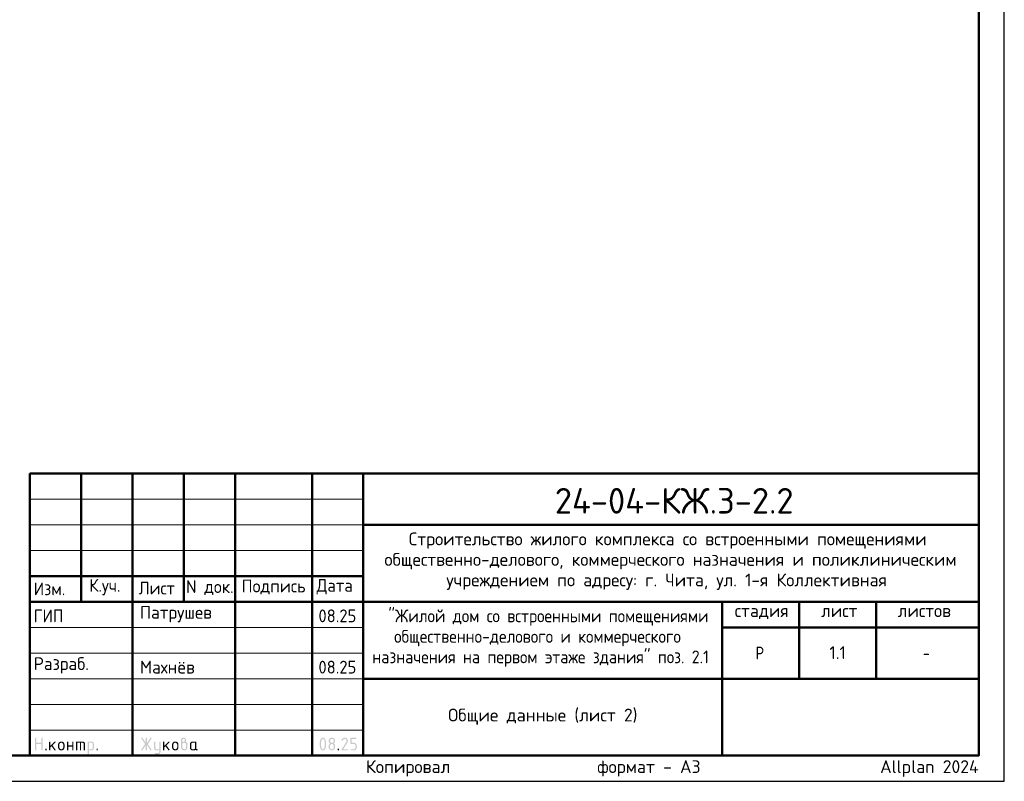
# Model space of a CAD drawing. Header units: millimetres. Extents: x 0 to 42000, y 0 to 29700.
# Tile 2 of 3: x 22800 to 42000, y 0 to 14850. Entities that reach past the tile are written whole.
import ezdxf

# ---------------------------------------------------------------- set-up
doc = ezdxf.new("R2010")
doc.units = ezdxf.units.MM
doc.layers.add('Standard', color=7, linetype='Continuous', lineweight=25)
doc.layers.add('Надписи', color=7, linetype='Continuous', lineweight=25)
doc.styles.add('ISOCPEUR', font='txt')

msp = doc.modelspace()

# ---------------------------------------------------------------- hatches: boundary and pattern name
at = {"layer": 'Standard', "linetype": 'Continuous', "lineweight": 25, "transparency": 33554687}
for points in [[(23099, 614), (23099, 839), (23099, 840), (23099, 842), (23099, 843), (23100, 844), (23100, 845), (23101, 846), (23101, 847), (23102, 848), (23103, 849), (23104, 850), (23105, 850), (23106, 851), (23107, 851), (23109, 851), (23110, 851), (23112, 851), (23113, 851), (23115, 851), (23116, 851), (23117, 851), (23118, 850), (23119, 850), (23120, 849), (23121, 848), (23122, 847), (23122, 846), (23123, 845), (23123, 844), (23124, 843), (23124, 842), (23124, 840), (23124, 839), (23124, 751), (23224, 751), (23224, 839), (23224, 840), (23224, 842), (23224, 843), (23225, 844), (23225, 845), (23226, 846), (23226, 847), (23227, 848), (23228, 849), (23229, 850), (23230, 850), (23231, 851), (23232, 851), (23233, 851), (23235, 851), (23236, 851), (23238, 851), (23239, 851), (23241, 851), (23242, 851), (23243, 850), (23244, 850), (23245, 849), (23246, 848), (23247, 847), (23247, 846), (23248, 845), (23248, 844), (23249, 843), (23249, 842), (23249, 840), (23249, 839), (23249, 614), (23249, 612), (23249, 611), (23249, 609), (23248, 608), (23248, 607), (23247, 606), (23247, 605), (23246, 604), (23245, 604), (23244, 603), (23243, 602), (23242, 602), (23241, 602), (23239, 601), (23238, 601), (23236, 601), (23235, 601), (23233, 601), (23232, 602), (23231, 602), (23230, 602), (23229, 603), (23228, 604), (23227, 604), (23226, 605), (23226, 606), (23225, 607), (23225, 608), (23224, 609), (23224, 611), (23224, 612), (23224, 614), (23224, 726), (23124, 726), (23124, 614), (23124, 612), (23124, 611), (23124, 609), (23123, 608), (23123, 607), (23122, 606), (23122, 605), (23121, 604), (23120, 604), (23119, 603), (23118, 602), (23117, 602), (23116, 602), (23115, 601), (23113, 601), (23112, 601), (23110, 601), (23109, 601), (23107, 602), (23106, 602), (23105, 602), (23104, 603), (23103, 604), (23102, 604), (23101, 605), (23101, 606), (23100, 607), (23100, 608), (23099, 609), (23099, 611), (23099, 612)], [(23399, 694), (23478, 773), (23478, 773), (23479, 774), (23480, 775), (23482, 775), (23483, 776), (23484, 776), (23485, 776), (23486, 776), (23488, 776), (23489, 776), (23491, 776), (23492, 775), (23493, 775), (23494, 774), (23495, 774), (23496, 773), (23497, 772), (23497, 771), (23498, 770), (23498, 769), (23499, 768), (23499, 767), (23499, 765), (23499, 764), (23499, 762), (23499, 761), (23498, 760), (23498, 759), (23497, 758), (23497, 757), (23496, 756), (23495, 755), (23440, 700), (23496, 621), (23498, 619), (23498, 617), (23499, 616), (23499, 614), (23499, 612), (23499, 611), (23499, 609), (23498, 608), (23498, 607), (23497, 606), (23497, 605), (23496, 604), (23495, 604), (23494, 603), (23493, 602), (23492, 602), (23491, 602), (23489, 601), (23488, 601), (23486, 601), (23485, 601), (23483, 602), (23482, 602), (23480, 603), (23479, 603), (23478, 604), (23477, 605), (23476, 607), (23422, 682), (23399, 659), (23399, 614), (23399, 612), (23399, 611), (23399, 609), (23398, 608), (23398, 607), (23397, 606), (23397, 605), (23396, 604), (23395, 604), (23394, 603), (23393, 602), (23392, 602), (23391, 602), (23389, 601), (23388, 601), (23386, 601), (23385, 601), (23383, 601), (23382, 602), (23381, 602), (23380, 602), (23379, 603), (23378, 604), (23377, 604), (23376, 605), (23376, 606), (23375, 607), (23375, 608), (23374, 609), (23374, 611), (23374, 612), (23374, 614), (23374, 764), (23374, 765), (23374, 767), (23374, 768), (23375, 769), (23375, 770), (23376, 771), (23376, 772), (23377, 773), (23378, 774), (23379, 774), (23380, 775), (23381, 775), (23382, 776), (23383, 776), (23385, 776), (23386, 776), (23388, 776), (23389, 776), (23391, 776), (23392, 775), (23393, 775), (23394, 774), (23395, 774), (23396, 773), (23397, 772), (23397, 771), (23398, 770), (23398, 769), (23399, 768), (23399, 767), (23399, 765), (23399, 764)], [(23749, 676), (23749, 614), (23749, 612), (23748, 611), (23748, 609), (23748, 608), (23747, 607), (23747, 606), (23746, 605), (23746, 604), (23745, 604), (23744, 603), (23743, 602), (23742, 602), (23740, 602), (23739, 601), (23738, 601), (23736, 601), (23735, 601), (23733, 601), (23732, 602), (23731, 602), (23729, 602), (23729, 603), (23728, 604), (23727, 604), (23726, 605), (23725, 606), (23725, 607), (23724, 608), (23724, 609), (23724, 611), (23724, 612), (23724, 614), (23724, 764), (23724, 765), (23724, 767), (23724, 768), (23724, 769), (23725, 770), (23725, 771), (23726, 772), (23727, 773), (23728, 774), (23729, 774), (23729, 775), (23731, 775), (23732, 776), (23733, 776), (23735, 776), (23736, 776), (23738, 776), (23739, 776), (23740, 776), (23742, 775), (23743, 775), (23744, 774), (23745, 774), (23746, 773), (23746, 772), (23747, 771), (23747, 770), (23748, 769), (23748, 768), (23748, 767), (23749, 765), (23749, 764), (23749, 701), (23823, 701), (23823, 764), (23823, 765), (23824, 767), (23824, 768), (23824, 769), (23825, 770), (23825, 771), (23826, 772), (23826, 773), (23827, 774), (23828, 774), (23829, 775), (23830, 775), (23832, 776), (23833, 776), (23834, 776), (23836, 776), (23837, 776), (23839, 776), (23840, 776), (23841, 775), (23843, 775), (23843, 774), (23844, 774), (23845, 773), (23846, 772), (23847, 771), (23847, 770), (23848, 769), (23848, 768), (23848, 767), (23848, 765), (23848, 764), (23848, 614), (23848, 612), (23848, 611), (23848, 609), (23848, 608), (23847, 607), (23847, 606), (23846, 605), (23845, 604), (23844, 604), (23843, 603), (23843, 602), (23841, 602), (23840, 602), (23839, 601), (23837, 601), (23836, 601), (23834, 601), (23833, 601), (23832, 602), (23830, 602), (23829, 602), (23828, 603), (23827, 604), (23826, 604), (23826, 605), (23825, 606), (23825, 607), (23824, 608), (23824, 609), (23824, 611), (23823, 612), (23823, 614), (23823, 676)], [(23911, 776), (24023, 776), (24026, 776), (24028, 776), (24031, 776), (24033, 775), (24036, 775), (24038, 774), (24040, 773), (24043, 773), (24045, 772), (24047, 770), (24049, 769), (24051, 768), (24053, 767), (24055, 765), (24057, 763), (24059, 762), (24061, 760), (24062, 758), (24064, 756), (24065, 754), (24067, 752), (24068, 750), (24069, 748), (24070, 745), (24071, 743), (24071, 741), (24072, 739), (24072, 736), (24073, 734), (24073, 731), (24073, 729), (24073, 726), (24073, 614), (24073, 612), (24073, 611), (24073, 609), (24073, 608), (24072, 607), (24072, 606), (24071, 605), (24070, 604), (24069, 604), (24068, 603), (24067, 602), (24066, 602), (24065, 602), (24064, 601), (24062, 601), (24061, 601), (24059, 601), (24058, 601), (24057, 602), (24055, 602), (24054, 602), (24053, 603), (24052, 604), (24051, 604), (24051, 605), (24050, 606), (24049, 607), (24049, 608), (24049, 609), (24048, 611), (24048, 612), (24048, 614), (24048, 726), (24048, 729), (24048, 731), (24047, 734), (24046, 736), (24046, 738), (24044, 740), (24043, 742), (24041, 744), (24039, 746), (24037, 747), (24035, 748), (24033, 749), (24031, 750), (24028, 751), (24026, 751), (24023, 751), (23998, 751), (23998, 614), (23998, 612), (23998, 611), (23998, 609), (23998, 608), (23997, 607), (23997, 606), (23996, 605), (23995, 604), (23995, 604), (23994, 603), (23993, 602), (23991, 602), (23990, 602), (23989, 601), (23987, 601), (23986, 601), (23984, 601), (23983, 601), (23982, 602), (23980, 602), (23979, 602), (23978, 603), (23977, 604), (23977, 604), (23976, 605), (23975, 606), (23975, 607), (23974, 608), (23974, 609), (23974, 611), (23973, 612), (23973, 614), (23973, 751), (23924, 751), (23924, 614), (23924, 612), (23923, 611), (23923, 609), (23923, 608), (23922, 607), (23922, 606), (23921, 605), (23920, 604), (23920, 604), (23919, 603), (23918, 602), (23916, 602), (23915, 602), (23914, 601), (23913, 601), (23911, 601), (23909, 601), (23908, 601), (23907, 602), (23906, 602), (23904, 602), (23903, 603), (23902, 604), (23902, 604), (23901, 605), (23900, 606), (23900, 607), (23899, 608), (23899, 609), (23899, 611), (23898, 612), (23898, 614), (23898, 764), (23898, 765), (23899, 767), (23899, 768), (23899, 769), (23900, 770), (23900, 771), (23901, 772), (23902, 773), (23902, 774), (23903, 774), (23904, 775), (23905, 775), (23907, 776), (23908, 776), (23909, 776)], [(25259, 704), (25194, 607), (25193, 605), (25192, 604), (25191, 603), (25190, 603), (25188, 602), (25187, 602), (25185, 601), (25183, 601), (25182, 601), (25180, 601), (25179, 602), (25178, 602), (25177, 603), (25176, 603), (25175, 604), (25174, 605), (25173, 605), (25173, 606), (25172, 607), (25172, 609), (25171, 610), (25171, 611), (25171, 613), (25171, 614), (25171, 616), (25172, 618), (25172, 619), (25173, 621), (25243, 726), (25173, 832), (25172, 833), (25172, 835), (25171, 837), (25171, 838), (25171, 840), (25171, 841), (25171, 843), (25172, 844), (25172, 845), (25173, 846), (25173, 847), (25174, 848), (25175, 849), (25176, 849), (25177, 850), (25178, 850), (25179, 851), (25181, 851), (25182, 851), (25184, 851), (25185, 851), (25187, 851), (25188, 851), (25189, 850), (25191, 849), (25192, 848), (25193, 847), (25194, 846), (25259, 749), (25259, 839), (25259, 840), (25259, 842), (25259, 843), (25259, 844), (25260, 845), (25260, 846), (25261, 847), (25262, 848), (25262, 849), (25263, 850), (25264, 850), (25266, 851), (25267, 851), (25268, 851), (25269, 851), (25271, 851), (25273, 851), (25274, 851), (25275, 851), (25277, 851), (25278, 850), (25279, 850), (25280, 849), (25280, 848), (25281, 847), (25282, 846), (25282, 845), (25283, 844), (25283, 843), (25283, 842), (25284, 840), (25284, 839), (25284, 749), (25348, 846), (25349, 847), (25350, 848), (25351, 849), (25353, 850), (25354, 851), (25356, 851), (25357, 851), (25359, 851), (25360, 851), (25361, 851), (25362, 851), (25363, 850), (25365, 850), (25366, 849), (25367, 848), (25367, 847), (25368, 847), (25369, 846), (25370, 845), (25370, 843), (25371, 842), (25371, 841), (25371, 840), (25371, 839), (25371, 837), (25371, 835), (25370, 833), (25369, 832), (25299, 726), (25369, 621), (25370, 619), (25371, 617), (25371, 616), (25371, 614), (25371, 613), (25371, 611), (25371, 610), (25370, 609), (25370, 608), (25369, 607), (25368, 606), (25368, 605), (25367, 604), (25366, 603), (25365, 603), (25364, 602), (25363, 602), (25361, 602), (25360, 601), (25359, 601), (25357, 601), (25356, 602), (25354, 602), (25353, 603), (25351, 603), (25350, 604), (25349, 605), (25348, 607), (25284, 704), (25284, 614), (25284, 612), (25283, 611), (25283, 609), (25283, 608), (25282, 607), (25282, 606), (25281, 605), (25280, 604), (25280, 604), (25279, 603), (25278, 602), (25277, 602), (25275, 602), (25274, 601), (25273, 601), (25271, 601), (25269, 601), (25268, 601), (25267, 602), (25266, 602), (25264, 602), (25263, 603), (25262, 604), (25262, 604), (25261, 605), (25260, 606), (25260, 607), (25259, 608), (25259, 609), (25259, 611), (25259, 612), (25259, 614)], [(25521, 576), (25521, 601), (25471, 601), (25468, 601), (25466, 602), (25463, 602), (25461, 602), (25458, 603), (25456, 603), (25454, 604), (25452, 605), (25449, 606), (25447, 607), (25445, 608), (25443, 609), (25441, 611), (25439, 612), (25437, 614), (25436, 616), (25434, 618), (25432, 620), (25431, 622), (25429, 624), (25428, 626), (25427, 628), (25426, 630), (25425, 632), (25424, 634), (25423, 637), (25422, 639), (25422, 641), (25422, 644), (25421, 646), (25421, 649), (25421, 651), (25421, 764), (25421, 765), (25421, 767), (25421, 768), (25422, 769), (25422, 770), (25423, 771), (25423, 772), (25424, 773), (25425, 774), (25426, 774), (25427, 775), (25428, 775), (25429, 776), (25431, 776), (25432, 776), (25434, 776), (25435, 776), (25437, 776), (25438, 776), (25439, 775), (25440, 775), (25441, 774), (25442, 774), (25443, 773), (25444, 772), (25444, 771), (25445, 770), (25445, 769), (25446, 768), (25446, 767), (25446, 765), (25446, 764), (25446, 651), (25446, 649), (25447, 646), (25447, 644), (25448, 642), (25449, 640), (25450, 638), (25452, 636), (25454, 634), (25455, 632), (25457, 630), (25459, 629), (25462, 628), (25464, 627), (25466, 627), (25468, 626), (25471, 626), (25521, 626), (25521, 764), (25521, 765), (25521, 767), (25521, 768), (25522, 769), (25522, 770), (25523, 771), (25523, 772), (25524, 773), (25525, 774), (25526, 774), (25527, 775), (25528, 775), (25529, 776), (25530, 776), (25532, 776), (25533, 776), (25535, 776), (25536, 776), (25538, 776), (25539, 775), (25540, 775), (25541, 774), (25542, 774), (25543, 773), (25544, 772), (25544, 771), (25545, 770), (25545, 769), (25545, 768), (25546, 767), (25546, 765), (25546, 764), (25546, 576), (25546, 574), (25546, 571), (25545, 569), (25545, 566), (25545, 564), (25544, 562), (25543, 559), (25542, 557), (25541, 555), (25540, 553), (25539, 551), (25538, 549), (25537, 547), (25535, 545), (25533, 543), (25532, 541), (25530, 539), (25528, 538), (25526, 536), (25524, 535), (25522, 533), (25520, 532), (25518, 531), (25516, 530), (25514, 529), (25511, 528), (25509, 528), (25507, 527), (25504, 527), (25502, 527), (25499, 526), (25497, 526), (25446, 526), (25445, 526), (25443, 527), (25442, 527), (25441, 527), (25440, 528), (25439, 528), (25438, 529), (25437, 529), (25436, 530), (25435, 531), (25435, 532), (25434, 533), (25434, 535), (25434, 536), (25434, 537), (25434, 539), (25434, 540), (25434, 541), (25434, 542), (25435, 544), (25435, 545), (25436, 546), (25436, 547), (25437, 548), (25438, 549), (25439, 549), (25440, 550), (25442, 550), (25443, 551), (25444, 551), (25445, 551), (25446, 551), (25496, 551), (25499, 551), (25501, 552), (25503, 552), (25506, 553), (25508, 554), (25510, 555), (25512, 557), (25514, 558), (25515, 560), (25517, 562), (25518, 564), (25519, 566), (25520, 568), (25520, 571), (25521, 573)], [(25621, 694), (25700, 773), (25700, 773), (25701, 774), (25702, 775), (25704, 775), (25705, 776), (25706, 776), (25707, 776), (25708, 776), (25710, 776), (25711, 776), (25713, 776), (25714, 775), (25715, 775), (25716, 774), (25717, 774), (25718, 773), (25719, 772), (25719, 771), (25720, 770), (25720, 769), (25721, 768), (25721, 767), (25721, 765), (25721, 764), (25721, 762), (25721, 761), (25721, 760), (25720, 759), (25720, 758), (25719, 757), (25718, 756), (25717, 755), (25662, 700), (25719, 621), (25720, 619), (25720, 617), (25721, 616), (25721, 614), (25721, 612), (25721, 611), (25721, 609), (25720, 608), (25720, 607), (25719, 606), (25719, 605), (25718, 604), (25717, 604), (25716, 603), (25715, 602), (25714, 602), (25713, 602), (25711, 601), (25710, 601), (25708, 601), (25707, 601), (25705, 602), (25704, 602), (25703, 603), (25701, 603), (25700, 604), (25699, 605), (25698, 607), (25644, 682), (25621, 659), (25621, 614), (25621, 612), (25621, 611), (25621, 609), (25620, 608), (25620, 607), (25619, 606), (25619, 605), (25618, 604), (25617, 604), (25616, 603), (25615, 602), (25614, 602), (25613, 602), (25611, 601), (25610, 601), (25608, 601), (25607, 601), (25606, 601), (25604, 602), (25603, 602), (25602, 602), (25601, 603), (25600, 604), (25599, 604), (25598, 605), (25598, 606), (25597, 607), (25597, 608), (25596, 609), (25596, 611), (25596, 612), (25596, 614), (25596, 764), (25596, 765), (25596, 767), (25596, 768), (25597, 769), (25597, 770), (25598, 771), (25598, 772), (25599, 773), (25600, 774), (25601, 774), (25602, 775), (25603, 775), (25604, 776), (25606, 776), (25607, 776), (25608, 776), (25610, 776), (25611, 776), (25613, 776), (25614, 775), (25615, 775), (25616, 774), (25617, 774), (25618, 773), (25619, 772), (25619, 771), (25620, 770), (25620, 769), (25621, 768), (25621, 767), (25621, 765), (25621, 764)], [(29137, 851), (29140, 851), (29144, 851), (29147, 851), (29150, 850), (29153, 850), (29156, 849), (29158, 848), (29161, 847), (29164, 846), (29167, 844), (29169, 843), (29172, 841), (29174, 839), (29177, 837), (29179, 835), (29181, 833), (29184, 831), (29186, 828), (29188, 826), (29189, 823), (29191, 821), (29193, 818), (29194, 816), (29195, 813), (29196, 810), (29197, 807), (29198, 804), (29198, 801), (29199, 798), (29199, 795), (29200, 792), (29200, 789), (29200, 784), (29199, 780), (29198, 775), (29197, 771), (29195, 766), (29193, 762), (29191, 757), (29188, 753), (29110, 626), (29187, 626), (29189, 626), (29190, 626), (29191, 626), (29193, 626), (29194, 625), (29195, 625), (29196, 624), (29197, 623), (29197, 622), (29198, 621), (29198, 620), (29199, 619), (29199, 618), (29199, 617), (29200, 615), (29200, 614), (29200, 612), (29199, 611), (29199, 610), (29199, 608), (29198, 607), (29198, 606), (29197, 605), (29197, 604), (29196, 604), (29195, 603), (29194, 602), (29193, 602), (29191, 602), (29190, 601), (29189, 601), (29187, 601), (29087, 601), (29086, 601), (29084, 601), (29083, 602), (29082, 602), (29081, 602), (29080, 603), (29079, 604), (29078, 604), (29077, 605), (29076, 606), (29076, 607), (29075, 608), (29075, 609), (29075, 611), (29075, 612), (29075, 614), (29075, 616), (29075, 617), (29076, 619), (29077, 621), (29168, 768), (29170, 771), (29171, 773), (29172, 776), (29173, 778), (29174, 781), (29174, 783), (29175, 786), (29175, 789), (29175, 793), (29174, 796), (29173, 800), (29172, 803), (29171, 806), (29168, 809), (29166, 813), (29164, 815), (29161, 818), (29158, 820), (29155, 822), (29152, 823), (29148, 825), (29145, 826), (29141, 826), (29137, 826), (29135, 826), (29132, 826), (29129, 825), (29127, 824), (29124, 823), (29122, 822), (29119, 820), (29117, 818), (29114, 816), (29112, 814), (29110, 812), (29107, 809), (29105, 806), (29103, 802), (29100, 799), (29098, 795), (29097, 793), (29096, 792), (29095, 791), (29094, 790), (29092, 790), (29091, 789), (29089, 789), (29087, 789), (29086, 789), (29084, 789), (29083, 789), (29082, 790), (29081, 790), (29080, 791), (29079, 791), (29078, 792), (29077, 793), (29076, 794), (29076, 795), (29075, 796), (29075, 797), (29075, 798), (29075, 800), (29075, 801), (29075, 803), (29075, 804), (29075, 805), (29076, 806), (29079, 812), (29082, 817), (29085, 822), (29088, 826), (29092, 830), (29095, 834), (29099, 837), (29103, 840), (29107, 843), (29111, 845), (29115, 847), (29119, 848), (29123, 850), (29128, 851), (29132, 851)], [(29250, 739), (29250, 839), (29250, 840), (29250, 842), (29250, 843), (29250, 844), (29251, 845), (29251, 846), (29252, 847), (29253, 848), (29253, 849), (29254, 850), (29255, 850), (29257, 851), (29258, 851), (29259, 851), (29261, 851), (29262, 851), (29349, 851), (29351, 851), (29352, 851), (29354, 851), (29355, 851), (29356, 850), (29357, 850), (29358, 849), (29359, 848), (29359, 847), (29360, 846), (29361, 845), (29361, 844), (29361, 843), (29362, 842), (29362, 840), (29362, 839), (29362, 837), (29362, 836), (29361, 834), (29361, 833), (29361, 832), (29360, 831), (29359, 830), (29359, 829), (29358, 829), (29357, 828), (29356, 827), (29355, 827), (29354, 827), (29352, 826), (29351, 826), (29349, 826), (29275, 826), (29275, 751), (29312, 751), (29315, 751), (29318, 751), (29321, 751), (29324, 750), (29327, 750), (29330, 749), (29333, 748), (29336, 747), (29339, 746), (29341, 744), (29344, 743), (29347, 741), (29349, 739), (29351, 737), (29354, 735), (29356, 733), (29358, 731), (29360, 728), (29362, 726), (29364, 723), (29366, 721), (29367, 718), (29369, 715), (29370, 713), (29371, 710), (29372, 707), (29373, 704), (29373, 701), (29374, 698), (29374, 695), (29374, 692), (29374, 689), (29374, 664), (29374, 661), (29374, 657), (29374, 654), (29373, 651), (29373, 648), (29372, 645), (29371, 643), (29370, 640), (29369, 637), (29367, 634), (29366, 632), (29364, 629), (29362, 627), (29360, 624), (29358, 622), (29356, 620), (29354, 617), (29351, 615), (29349, 613), (29346, 612), (29344, 610), (29341, 608), (29339, 607), (29336, 606), (29333, 605), (29330, 604), (29327, 603), (29324, 602), (29321, 602), (29318, 602), (29315, 601), (29312, 601), (29262, 601), (29261, 601), (29259, 601), (29258, 602), (29257, 602), (29255, 602), (29254, 603), (29253, 604), (29253, 604), (29252, 605), (29251, 606), (29251, 607), (29250, 608), (29250, 610), (29250, 611), (29250, 612), (29250, 614), (29250, 615), (29250, 617), (29250, 618), (29250, 619), (29251, 620), (29251, 621), (29252, 622), (29253, 623), (29253, 624), (29254, 625), (29255, 625), (29257, 626), (29258, 626), (29259, 626), (29261, 626), (29262, 626), (29312, 626), (29316, 626), (29319, 627), (29323, 628), (29326, 629), (29330, 630), (29333, 632), (29336, 634), (29338, 637), (29341, 640), (29343, 643), (29345, 646), (29347, 649), (29348, 653), (29349, 656), (29349, 660), (29349, 664), (29349, 689), (29349, 693), (29349, 696), (29348, 700), (29347, 703), (29345, 707), (29343, 710), (29341, 713), (29338, 715), (29336, 718), (29333, 720), (29330, 722), (29326, 724), (29323, 725), (29319, 726), (29316, 726), (29312, 726), (29262, 726), (29261, 726), (29259, 726), (29258, 727), (29257, 727), (29255, 727), (29254, 728), (29253, 729), (29253, 729), (29252, 730), (29251, 731), (29251, 732), (29250, 733), (29250, 734), (29250, 736), (29250, 737)], [(23299, 626), (23299, 628), (23299, 629), (23299, 631), (23300, 632), (23300, 633), (23301, 634), (23301, 635), (23302, 636), (23303, 637), (23304, 637), (23305, 638), (23306, 638), (23307, 638), (23309, 639), (23310, 639), (23312, 639), (23313, 639), (23314, 639), (23316, 638), (23317, 638), (23318, 638), (23319, 637), (23320, 637), (23321, 636), (23322, 635), (23322, 634), (23323, 633), (23323, 632), (23324, 631), (23324, 629), (23324, 628), (23324, 626), (23324, 614), (23324, 612), (23324, 611), (23324, 610), (23323, 608), (23323, 607), (23322, 606), (23322, 605), (23321, 604), (23320, 604), (23319, 603), (23318, 602), (23317, 602), (23316, 602), (23314, 601), (23313, 601), (23312, 601), (23310, 601), (23309, 601), (23307, 602), (23306, 602), (23305, 602), (23304, 603), (23303, 604), (23302, 604), (23301, 605), (23301, 606), (23300, 607), (23300, 608), (23299, 610), (23299, 611), (23299, 612), (23299, 614)], [(24298, 626), (24298, 628), (24298, 629), (24299, 631), (24299, 632), (24299, 633), (24300, 634), (24301, 635), (24301, 636), (24302, 637), (24303, 637), (24304, 638), (24305, 638), (24307, 638), (24308, 639), (24309, 639), (24311, 639), (24312, 639), (24314, 639), (24315, 638), (24316, 638), (24317, 638), (24318, 637), (24319, 637), (24320, 636), (24321, 635), (24322, 634), (24322, 633), (24323, 632), (24323, 631), (24323, 629), (24323, 628), (24323, 626), (24323, 614), (24323, 612), (24323, 611), (24323, 610), (24323, 608), (24322, 607), (24322, 606), (24321, 605), (24320, 604), (24319, 604), (24318, 603), (24317, 602), (24316, 602), (24315, 602), (24314, 601), (24312, 601), (24311, 601), (24309, 601), (24308, 601), (24307, 602), (24305, 602), (24304, 602), (24303, 603), (24302, 604), (24301, 604), (24301, 605), (24300, 606), (24299, 607), (24299, 608), (24299, 610), (24298, 611), (24298, 612), (24298, 614)], [(29000, 626), (29000, 628), (29000, 629), (29000, 631), (29001, 632), (29001, 633), (29002, 634), (29002, 635), (29003, 636), (29004, 637), (29005, 637), (29006, 638), (29007, 638), (29008, 638), (29009, 639), (29011, 639), (29012, 639), (29014, 639), (29015, 639), (29017, 638), (29018, 638), (29019, 638), (29020, 637), (29021, 637), (29022, 636), (29023, 635), (29023, 634), (29024, 633), (29024, 632), (29024, 631), (29025, 629), (29025, 628), (29025, 626), (29025, 614), (29025, 612), (29025, 611), (29024, 610), (29024, 608), (29024, 607), (29023, 606), (29023, 605), (29022, 604), (29021, 604), (29020, 603), (29019, 602), (29018, 602), (29017, 602), (29015, 601), (29014, 601), (29012, 601), (29011, 601), (29009, 601), (29008, 602), (29007, 602), (29006, 602), (29005, 603), (29004, 604), (29003, 604), (29002, 605), (29002, 606), (29001, 607), (29001, 608), (29000, 610), (29000, 611), (29000, 612), (29000, 614)]]:
    msp.add_hatch(color=7, dxfattribs=at).paths.add_polyline_path(points, flags=16)
h = msp.add_hatch(color=7, dxfattribs=at)
h.paths.add_polyline_path([(23549, 664), (23549, 714), (23549, 717), (23549, 720), (23549, 723), (23550, 726), (23550, 729), (23551, 732), (23552, 735), (23553, 738), (23554, 740), (23556, 743), (23557, 746), (23559, 748), (23561, 751), (23563, 753), (23565, 756), (23567, 758), (23569, 760), (23572, 762), (23574, 764), (23577, 766), (23579, 768), (23582, 769), (23584, 770), (23587, 772), (23590, 773), (23593, 774), (23596, 774), (23599, 775), (23602, 776), (23605, 776), (23608, 776), (23611, 776), (23614, 776), (23618, 776), (23621, 776), (23624, 775), (23627, 774), (23630, 774), (23633, 773), (23635, 772), (23638, 770), (23641, 769), (23643, 768), (23646, 766), (23648, 764), (23651, 762), (23653, 760), (23655, 758), (23658, 756), (23660, 753), (23662, 751), (23663, 749), (23665, 746), (23666, 743), (23668, 741), (23669, 738), (23670, 735), (23671, 732), (23672, 729), (23672, 726), (23673, 723), (23673, 720), (23674, 717), (23674, 714), (23674, 664), (23674, 660), (23673, 657), (23673, 654), (23672, 651), (23672, 648), (23671, 645), (23670, 642), (23669, 640), (23668, 637), (23666, 634), (23665, 632), (23663, 629), (23662, 627), (23660, 624), (23658, 622), (23655, 620), (23653, 617), (23651, 615), (23648, 613), (23646, 612), (23643, 610), (23641, 608), (23638, 607), (23635, 606), (23632, 605), (23629, 604), (23627, 603), (23624, 602), (23621, 602), (23617, 602), (23614, 601), (23611, 601), (23608, 601), (23605, 602), (23602, 602), (23599, 602), (23596, 603), (23593, 604), (23590, 605), (23587, 606), (23584, 607), (23582, 608), (23579, 610), (23577, 612), (23574, 613), (23572, 615), (23569, 617), (23567, 620), (23565, 622), (23563, 624), (23561, 627), (23559, 629), (23557, 632), (23556, 634), (23554, 637), (23553, 640), (23552, 642), (23551, 645), (23550, 648), (23550, 651), (23549, 654), (23549, 657), (23549, 660)], flags=16)
h.paths.add_polyline_path([(23648, 664), (23648, 714), (23648, 718), (23648, 721), (23647, 725), (23646, 728), (23644, 732), (23642, 735), (23640, 738), (23638, 740), (23635, 743), (23632, 745), (23629, 747), (23625, 749), (23622, 750), (23619, 751), (23615, 751), (23611, 751), (23607, 751), (23604, 751), (23600, 750), (23597, 749), (23594, 747), (23590, 745), (23587, 743), (23585, 740), (23582, 738), (23580, 735), (23578, 732), (23577, 728), (23575, 725), (23574, 721), (23574, 718), (23574, 714), (23574, 664), (23574, 660), (23574, 656), (23575, 653), (23577, 649), (23578, 646), (23580, 643), (23582, 640), (23585, 637), (23587, 634), (23590, 632), (23593, 630), (23597, 629), (23600, 628), (23604, 627), (23607, 626), (23611, 626), (23615, 626), (23619, 627), (23622, 628), (23625, 629), (23629, 630), (23632, 633), (23635, 635), (23638, 637), (23640, 640), (23642, 643), (23644, 646), (23646, 649), (23647, 653), (23648, 656), (23648, 660)])
h = msp.add_hatch(color=7, dxfattribs=at)
h.paths.add_polyline_path([(24123, 764), (24123, 765), (24124, 767), (24124, 768), (24124, 769), (24125, 770), (24125, 771), (24126, 772), (24127, 773), (24127, 774), (24128, 774), (24129, 775), (24130, 775), (24132, 776), (24133, 776), (24134, 776), (24136, 776), (24198, 776), (24201, 776), (24203, 776), (24206, 776), (24208, 775), (24211, 775), (24213, 774), (24215, 773), (24218, 773), (24220, 772), (24222, 770), (24224, 769), (24226, 768), (24228, 767), (24230, 765), (24232, 763), (24234, 762), (24236, 760), (24237, 758), (24239, 756), (24240, 754), (24241, 752), (24243, 750), (24244, 748), (24245, 746), (24245, 743), (24246, 741), (24247, 739), (24247, 736), (24248, 734), (24248, 731), (24248, 729), (24248, 726), (24248, 651), (24248, 649), (24248, 646), (24248, 644), (24247, 641), (24247, 639), (24246, 637), (24245, 634), (24245, 632), (24244, 630), (24243, 628), (24241, 626), (24240, 624), (24239, 622), (24237, 620), (24236, 618), (24234, 616), (24232, 614), (24230, 612), (24228, 611), (24226, 609), (24224, 608), (24222, 607), (24220, 606), (24218, 605), (24215, 604), (24213, 603), (24211, 603), (24208, 602), (24206, 602), (24203, 602), (24201, 601), (24198, 601), (24148, 601), (24148, 539), (24148, 537), (24148, 536), (24148, 535), (24148, 533), (24147, 532), (24147, 531), (24146, 530), (24145, 529), (24145, 529), (24144, 528), (24143, 528), (24141, 527), (24140, 527), (24139, 527), (24138, 526), (24136, 526), (24134, 526), (24133, 527), (24132, 527), (24130, 527), (24129, 528), (24128, 528), (24127, 529), (24127, 529), (24126, 530), (24125, 531), (24125, 532), (24124, 533), (24124, 535), (24124, 536), (24123, 537), (24123, 539)], flags=16)
h.paths.add_polyline_path([(24148, 751), (24148, 626), (24198, 626), (24201, 626), (24203, 627), (24206, 627), (24208, 628), (24210, 629), (24212, 630), (24214, 632), (24216, 634), (24218, 635), (24219, 637), (24220, 639), (24221, 642), (24222, 644), (24223, 646), (24223, 649), (24223, 651), (24223, 726), (24223, 729), (24223, 731), (24222, 734), (24221, 736), (24220, 738), (24219, 740), (24218, 742), (24216, 744), (24214, 746), (24212, 747), (24210, 748), (24208, 749), (24206, 750), (24203, 751), (24201, 751), (24198, 751)])
h = msp.add_hatch(color=7, dxfattribs=at)
h.paths.add_polyline_path([(25771, 664), (25771, 714), (25771, 717), (25771, 720), (25771, 723), (25772, 726), (25773, 729), (25773, 732), (25774, 735), (25775, 738), (25777, 740), (25778, 743), (25779, 746), (25781, 748), (25783, 751), (25785, 753), (25787, 756), (25789, 758), (25791, 760), (25794, 762), (25796, 764), (25799, 766), (25801, 768), (25804, 769), (25806, 770), (25809, 772), (25812, 773), (25815, 774), (25818, 774), (25821, 775), (25824, 776), (25827, 776), (25830, 776), (25833, 776), (25836, 776), (25840, 776), (25843, 776), (25846, 775), (25849, 774), (25852, 774), (25855, 773), (25857, 772), (25860, 770), (25863, 769), (25865, 768), (25868, 766), (25871, 764), (25873, 762), (25875, 760), (25878, 758), (25880, 756), (25882, 753), (25884, 751), (25885, 749), (25887, 746), (25889, 743), (25890, 741), (25891, 738), (25892, 735), (25893, 732), (25894, 729), (25894, 726), (25895, 723), (25895, 720), (25896, 717), (25896, 714), (25896, 664), (25896, 660), (25895, 657), (25895, 654), (25894, 651), (25894, 648), (25893, 645), (25892, 642), (25891, 640), (25890, 637), (25888, 634), (25887, 632), (25885, 629), (25884, 627), (25882, 624), (25880, 622), (25877, 620), (25875, 617), (25873, 615), (25870, 613), (25868, 612), (25865, 610), (25863, 608), (25860, 607), (25857, 606), (25854, 605), (25852, 604), (25849, 603), (25846, 602), (25843, 602), (25840, 602), (25836, 601), (25833, 601), (25830, 601), (25827, 602), (25824, 602), (25821, 602), (25818, 603), (25815, 604), (25812, 605), (25809, 606), (25806, 607), (25804, 608), (25801, 610), (25799, 612), (25796, 613), (25794, 615), (25791, 617), (25789, 620), (25787, 622), (25785, 624), (25783, 627), (25781, 629), (25779, 632), (25778, 634), (25777, 637), (25775, 640), (25774, 642), (25773, 645), (25773, 648), (25772, 651), (25771, 654), (25771, 657), (25771, 660)], flags=16)
h.paths.add_polyline_path([(25871, 664), (25871, 714), (25871, 718), (25870, 721), (25869, 725), (25868, 728), (25866, 732), (25864, 735), (25862, 738), (25860, 740), (25857, 743), (25854, 745), (25851, 747), (25848, 749), (25844, 750), (25841, 751), (25837, 751), (25833, 751), (25829, 751), (25826, 751), (25822, 750), (25819, 749), (25816, 747), (25813, 745), (25810, 743), (25807, 740), (25804, 738), (25802, 735), (25800, 732), (25799, 728), (25797, 725), (25797, 721), (25796, 718), (25796, 714), (25796, 664), (25796, 660), (25797, 656), (25797, 653), (25799, 649), (25800, 646), (25802, 643), (25804, 640), (25807, 637), (25809, 634), (25812, 632), (25815, 630), (25819, 629), (25822, 628), (25826, 627), (25829, 626), (25833, 626), (25837, 626), (25841, 627), (25844, 628), (25848, 629), (25851, 630), (25854, 633), (25857, 635), (25860, 637), (25862, 640), (25864, 643), (25866, 646), (25868, 649), (25869, 653), (25870, 656), (25871, 660)])
h = msp.add_hatch(color=7, dxfattribs=at)
h.paths.add_polyline_path([(25971, 764), (25975, 767), (25979, 769), (25982, 772), (25986, 773), (25990, 775), (25993, 775), (25997, 776), (26000, 776), (26002, 776), (26004, 777), (26006, 777), (26007, 778), (26009, 779), (26011, 781), (26013, 783), (26014, 785), (26016, 787), (26017, 789), (26018, 791), (26019, 793), (26020, 795), (26020, 797), (26021, 799), (26021, 801), (26021, 804), (26020, 806), (26020, 809), (26019, 811), (26018, 813), (26017, 815), (26015, 817), (26014, 819), (26012, 821), (26010, 822), (26008, 824), (26005, 824), (26003, 825), (26001, 826), (25998, 826), (25996, 826), (25993, 826), (25991, 826), (25988, 825), (25986, 824), (25984, 823), (25982, 822), (25980, 821), (25978, 819), (25976, 817), (25975, 815), (25973, 813), (25973, 811), (25972, 809), (25971, 806), (25971, 804), (25971, 801)])
h.paths.add_polyline_path([(26033, 771), (26037, 769), (26041, 767), (26045, 765), (26048, 762), (26052, 759), (26055, 756), (26058, 752), (26060, 748), (26063, 744), (26065, 740), (26067, 736), (26068, 732), (26069, 727), (26070, 723), (26070, 718), (26070, 714), (26070, 664), (26070, 661), (26070, 657), (26070, 654), (26069, 651), (26069, 648), (26068, 645), (26067, 642), (26066, 640), (26065, 637), (26063, 634), (26062, 632), (26060, 629), (26058, 627), (26056, 624), (26054, 622), (26052, 619), (26050, 617), (26048, 615), (26045, 613), (26043, 612), (26040, 610), (26037, 608), (26035, 607), (26032, 606), (26029, 605), (26026, 604), (26024, 603), (26021, 602), (26018, 602), (26014, 602), (26011, 601), (26008, 601), (26005, 601), (26002, 602), (25999, 602), (25996, 602), (25993, 603), (25990, 604), (25987, 605), (25984, 606), (25981, 607), (25979, 608), (25976, 610), (25973, 612), (25971, 613), (25968, 615), (25966, 617), (25964, 620), (25962, 622), (25960, 624), (25958, 627), (25956, 629), (25954, 632), (25953, 634), (25951, 637), (25950, 640), (25949, 643), (25948, 645), (25947, 648), (25947, 651), (25946, 654), (25946, 657), (25946, 661), (25946, 664), (25946, 801), (25946, 804), (25946, 806), (25946, 809), (25947, 811), (25947, 814), (25948, 816), (25948, 818), (25949, 821), (25950, 823), (25951, 825), (25953, 827), (25954, 829), (25955, 831), (25957, 833), (25958, 835), (25960, 837), (25962, 839), (25964, 840), (25966, 842), (25968, 843), (25970, 845), (25972, 846), (25974, 847), (25976, 848), (25979, 849), (25981, 849), (25983, 850), (25986, 850), (25988, 851), (25990, 851), (25993, 851), (25996, 851), (25998, 851), (26001, 851), (26003, 851), (26006, 850), (26008, 850), (26010, 849), (26013, 849), (26015, 848), (26017, 847), (26019, 846), (26021, 844), (26023, 843), (26025, 842), (26027, 840), (26029, 839), (26031, 837), (26033, 835), (26034, 833), (26036, 831), (26037, 829), (26039, 827), (26040, 825), (26041, 823), (26042, 821), (26043, 818), (26043, 816), (26044, 814), (26045, 811), (26045, 809), (26045, 806), (26045, 804), (26045, 801), (26045, 797), (26045, 792), (26044, 788), (26042, 784), (26041, 781), (26038, 777), (26036, 774)], flags=16)
h.paths.add_polyline_path([(26045, 664), (26045, 714), (26045, 718), (26045, 721), (26044, 725), (26043, 728), (26041, 732), (26039, 735), (26037, 738), (26035, 740), (26032, 743), (26029, 745), (26026, 747), (26023, 749), (26019, 750), (26016, 751), (26012, 751), (26008, 751), (26004, 751), (26001, 751), (25997, 750), (25994, 749), (25990, 747), (25987, 745), (25984, 743), (25982, 740), (25979, 738), (25977, 735), (25975, 732), (25973, 728), (25972, 725), (25971, 721), (25971, 718), (25971, 714), (25971, 664), (25971, 660), (25971, 656), (25972, 653), (25973, 649), (25975, 646), (25977, 643), (25979, 640), (25982, 637), (25984, 634), (25987, 632), (25990, 630), (25994, 629), (25997, 628), (26001, 627), (26004, 626), (26008, 626), (26012, 626), (26016, 627), (26019, 628), (26023, 629), (26026, 630), (26029, 633), (26032, 635), (26035, 637), (26037, 640), (26039, 643), (26041, 646), (26043, 649), (26044, 653), (26045, 656), (26045, 660)])
h = msp.add_hatch(color=7, dxfattribs=at)
h.paths.add_polyline_path([(26220, 751), (26170, 751), (26168, 751), (26165, 751), (26163, 750), (26161, 749), (26159, 748), (26157, 747), (26155, 746), (26153, 744), (26151, 742), (26150, 740), (26148, 738), (26147, 736), (26146, 734), (26146, 731), (26146, 729), (26146, 726), (26146, 651), (26146, 649), (26146, 646), (26147, 644), (26147, 642), (26148, 640), (26150, 638), (26151, 636), (26153, 634), (26155, 632), (26157, 630), (26159, 629), (26161, 628), (26163, 627), (26166, 627), (26168, 626), (26170, 626), (26195, 626), (26198, 626), (26200, 627), (26203, 627), (26205, 628), (26207, 629), (26209, 630), (26211, 632), (26213, 634), (26215, 635), (26216, 637), (26218, 639), (26218, 642), (26219, 644), (26220, 646), (26220, 649), (26220, 651)])
h.paths.add_polyline_path([(26270, 614), (26270, 612), (26270, 611), (26270, 609), (26270, 608), (26269, 607), (26269, 606), (26268, 605), (26267, 604), (26266, 604), (26265, 603), (26264, 602), (26263, 602), (26262, 602), (26261, 601), (26259, 601), (26258, 601), (26253, 601), (26249, 602), (26246, 603), (26242, 605), (26238, 606), (26235, 609), (26232, 611), (26229, 615), (26226, 611), (26222, 609), (26218, 606), (26214, 605), (26210, 603), (26205, 602), (26200, 601), (26195, 601), (26170, 601), (26168, 601), (26165, 602), (26163, 602), (26160, 602), (26158, 603), (26156, 603), (26153, 604), (26151, 605), (26149, 606), (26147, 607), (26145, 608), (26143, 609), (26141, 611), (26139, 612), (26137, 614), (26135, 616), (26133, 618), (26132, 619), (26130, 621), (26129, 623), (26127, 625), (26126, 628), (26125, 630), (26124, 632), (26123, 634), (26123, 636), (26122, 639), (26121, 641), (26121, 644), (26121, 646), (26121, 649), (26121, 651), (26121, 726), (26121, 729), (26121, 731), (26121, 734), (26121, 736), (26122, 739), (26123, 741), (26123, 743), (26124, 746), (26125, 748), (26126, 750), (26127, 752), (26129, 754), (26130, 756), (26132, 758), (26133, 760), (26135, 762), (26137, 763), (26139, 765), (26141, 767), (26143, 768), (26145, 769), (26147, 770), (26149, 772), (26151, 773), (26153, 773), (26156, 774), (26158, 775), (26160, 775), (26163, 776), (26165, 776), (26168, 776), (26170, 776), (26233, 776), (26234, 776), (26236, 776), (26237, 776), (26238, 775), (26239, 775), (26240, 774), (26241, 774), (26242, 773), (26243, 772), (26244, 771), (26244, 770), (26245, 769), (26245, 768), (26245, 767), (26245, 765), (26245, 764), (26245, 639), (26245, 637), (26246, 636), (26246, 634), (26246, 633), (26246, 632), (26247, 631), (26248, 630), (26248, 629), (26249, 629), (26250, 628), (26251, 627), (26252, 627), (26254, 627), (26255, 626), (26256, 626), (26258, 626), (26259, 626), (26261, 626), (26262, 626), (26263, 625), (26264, 625), (26265, 625), (26266, 624), (26267, 623), (26268, 622), (26269, 621), (26269, 620), (26270, 619), (26270, 618), (26270, 617), (26270, 615)], flags=16)
h = msp.add_hatch(color=7, dxfattribs=at)
h.paths.add_polyline_path([(28750, 726), (28750, 734), (28749, 742), (28749, 749), (28748, 756), (28747, 764), (28746, 771), (28745, 778), (28743, 785), (28742, 790), (28741, 795), (28739, 799), (28738, 803), (28736, 807), (28734, 810), (28732, 813), (28731, 816), (28729, 818), (28727, 820), (28724, 822), (28722, 824), (28720, 825), (28718, 826), (28715, 826), (28712, 826), (28710, 826), (28708, 826), (28705, 825), (28703, 824), (28701, 822), (28699, 820), (28696, 818), (28695, 816), (28693, 813), (28691, 810), (28689, 807), (28688, 803), (28686, 799), (28685, 794), (28683, 790), (28682, 785), (28680, 778), (28679, 770), (28678, 763), (28677, 756), (28676, 749), (28676, 741), (28675, 734), (28675, 726), (28675, 719), (28676, 711), (28676, 704), (28677, 696), (28678, 689), (28679, 682), (28680, 675), (28682, 668), (28683, 663), (28684, 658), (28686, 654), (28687, 650), (28689, 646), (28691, 643), (28693, 639), (28694, 637), (28696, 634), (28698, 632), (28701, 630), (28703, 629), (28705, 628), (28707, 627), (28710, 626), (28712, 626), (28715, 626), (28718, 627), (28720, 628), (28722, 629), (28724, 630), (28727, 632), (28729, 634), (28731, 637), (28732, 639), (28734, 643), (28736, 646), (28738, 650), (28739, 654), (28741, 658), (28742, 663), (28743, 668), (28745, 675), (28746, 682), (28747, 689), (28748, 696), (28749, 704), (28749, 711), (28750, 719)])
h.paths.add_polyline_path([(28775, 726), (28775, 721), (28775, 715), (28775, 710), (28774, 705), (28774, 699), (28773, 694), (28773, 689), (28772, 685), (28771, 680), (28771, 675), (28770, 671), (28769, 666), (28768, 662), (28766, 657), (28765, 653), (28764, 649), (28762, 643), (28760, 638), (28757, 633), (28755, 628), (28752, 624), (28749, 620), (28746, 616), (28743, 613), (28740, 610), (28736, 608), (28733, 606), (28729, 604), (28725, 603), (28721, 602), (28717, 601), (28712, 601), (28708, 601), (28704, 602), (28700, 603), (28696, 604), (28692, 606), (28689, 608), (28685, 610), (28682, 613), (28679, 616), (28676, 620), (28673, 624), (28670, 628), (28668, 632), (28665, 638), (28663, 643), (28661, 649), (28660, 653), (28658, 657), (28657, 661), (28656, 666), (28655, 670), (28654, 675), (28654, 680), (28653, 684), (28652, 689), (28652, 694), (28651, 699), (28651, 705), (28650, 710), (28650, 715), (28650, 721), (28650, 726), (28650, 732), (28650, 737), (28650, 743), (28651, 748), (28651, 753), (28652, 758), (28652, 763), (28653, 768), (28654, 773), (28654, 778), (28655, 782), (28656, 787), (28657, 791), (28658, 795), (28660, 800), (28661, 804), (28663, 810), (28665, 815), (28668, 820), (28670, 825), (28673, 829), (28676, 833), (28679, 836), (28682, 839), (28685, 842), (28689, 845), (28692, 847), (28696, 848), (28700, 850), (28704, 851), (28708, 851), (28712, 851), (28717, 851), (28721, 851), (28725, 850), (28729, 848), (28733, 847), (28736, 845), (28740, 842), (28743, 839), (28746, 836), (28749, 833), (28752, 829), (28755, 824), (28757, 820), (28760, 815), (28762, 810), (28764, 804), (28765, 799), (28766, 795), (28768, 791), (28769, 787), (28770, 782), (28771, 777), (28771, 773), (28772, 768), (28773, 763), (28773, 758), (28774, 753), (28774, 748), (28775, 743), (28775, 737), (28775, 732)], flags=16)
h = msp.add_hatch(color=7, dxfattribs=at)
h.paths.add_polyline_path([(28887, 626), (28891, 626), (28895, 627), (28898, 628), (28902, 629), (28905, 630), (28908, 632), (28911, 634), (28914, 637), (28917, 640), (28919, 643), (28921, 646), (28922, 649), (28923, 653), (28924, 656), (28925, 660), (28925, 664), (28925, 689), (28925, 693), (28924, 696), (28923, 700), (28922, 703), (28921, 707), (28919, 710), (28916, 713), (28914, 715), (28911, 718), (28908, 720), (28905, 722), (28902, 724), (28898, 725), (28895, 726), (28891, 726), (28887, 726), (28883, 726), (28880, 726), (28876, 725), (28873, 724), (28870, 722), (28867, 720), (28864, 718), (28861, 715), (28858, 713), (28856, 710), (28854, 707), (28853, 703), (28851, 700), (28851, 696), (28850, 693), (28850, 689), (28850, 664), (28850, 660), (28851, 656), (28851, 653), (28853, 649), (28854, 646), (28856, 643), (28858, 640), (28861, 637), (28864, 634), (28867, 632), (28870, 630), (28873, 629), (28876, 628), (28880, 627), (28883, 626)])
h.paths.add_polyline_path([(28887, 601), (28884, 601), (28881, 602), (28878, 602), (28875, 602), (28872, 603), (28869, 604), (28866, 605), (28863, 606), (28861, 607), (28858, 608), (28855, 610), (28853, 612), (28850, 613), (28848, 615), (28845, 617), (28843, 620), (28841, 622), (28839, 624), (28837, 627), (28835, 629), (28834, 632), (28832, 634), (28831, 637), (28830, 640), (28828, 643), (28828, 645), (28827, 648), (28826, 651), (28826, 654), (28825, 657), (28825, 661), (28825, 664), (28825, 689), (28825, 693), (28825, 696), (28826, 700), (28827, 704), (28827, 707), (28828, 710), (28830, 714), (28831, 717), (28833, 720), (28835, 723), (28837, 726), (28839, 729), (28841, 731), (28844, 734), (28847, 736), (28850, 739), (28847, 741), (28844, 744), (28841, 746), (28839, 749), (28837, 752), (28835, 755), (28833, 758), (28831, 761), (28830, 764), (28828, 767), (28827, 771), (28827, 774), (28826, 778), (28825, 781), (28825, 785), (28825, 789), (28825, 792), (28825, 795), (28826, 798), (28826, 801), (28827, 804), (28828, 807), (28828, 810), (28830, 813), (28831, 816), (28832, 818), (28834, 821), (28835, 823), (28837, 826), (28839, 828), (28841, 831), (28843, 833), (28845, 835), (28848, 837), (28850, 839), (28853, 841), (28855, 843), (28858, 844), (28861, 846), (28863, 847), (28866, 848), (28869, 849), (28872, 850), (28875, 850), (28878, 851), (28881, 851), (28884, 851), (28887, 851), (28891, 851), (28894, 851), (28897, 851), (28900, 850), (28903, 850), (28906, 849), (28909, 848), (28911, 847), (28914, 846), (28917, 844), (28919, 843), (28922, 841), (28924, 839), (28927, 837), (28929, 835), (28931, 833), (28934, 831), (28936, 828), (28938, 826), (28939, 823), (28941, 821), (28943, 818), (28944, 816), (28945, 813), (28946, 810), (28947, 807), (28948, 804), (28949, 801), (28949, 798), (28949, 795), (28950, 792), (28950, 789), (28950, 785), (28949, 781), (28949, 778), (28948, 774), (28947, 771), (28946, 767), (28945, 764), (28943, 761), (28942, 758), (28940, 755), (28938, 752), (28936, 749), (28933, 746), (28931, 744), (28928, 741), (28925, 739), (28929, 735), (28933, 732), (28937, 728), (28939, 724), (28942, 719), (28944, 715), (28946, 710), (28947, 705), (28948, 704), (28948, 702), (28948, 701), (28948, 699), (28949, 697), (28949, 695), (28949, 692), (28949, 690), (28949, 687), (28949, 684), (28950, 681), (28950, 678), (28950, 675), (28950, 671), (28950, 668), (28950, 664), (28950, 661), (28949, 657), (28949, 654), (28949, 651), (28948, 648), (28947, 645), (28946, 643), (28945, 640), (28944, 637), (28943, 634), (28941, 632), (28939, 629), (28938, 627), (28936, 624), (28934, 622), (28931, 620), (28929, 617), (28927, 615), (28924, 613), (28922, 612), (28919, 610), (28917, 608), (28914, 607), (28911, 606), (28909, 605), (28906, 604), (28903, 603), (28900, 602), (28897, 602), (28894, 602), (28891, 601)], flags=16)
h.paths.add_polyline_path([(28887, 751), (28891, 751), (28895, 752), (28898, 753), (28902, 754), (28905, 755), (28908, 757), (28911, 759), (28914, 762), (28917, 765), (28919, 768), (28921, 771), (28922, 774), (28923, 778), (28924, 781), (28925, 785), (28925, 789), (28925, 793), (28924, 796), (28923, 800), (28922, 803), (28921, 806), (28919, 809), (28916, 812), (28914, 815), (28911, 818), (28908, 820), (28905, 822), (28902, 823), (28898, 825), (28895, 826), (28891, 826), (28887, 826), (28883, 826), (28880, 826), (28876, 825), (28873, 823), (28870, 822), (28867, 820), (28864, 818), (28861, 815), (28858, 813), (28856, 810), (28854, 807), (28853, 803), (28851, 800), (28851, 796), (28850, 793), (28850, 789), (28850, 785), (28851, 781), (28851, 778), (28853, 774), (28854, 771), (28856, 768), (28858, 765), (28861, 762), (28864, 759), (28867, 757), (28870, 755), (28873, 754), (28876, 753), (28880, 752), (28883, 751)])

# ---------------------------------------------------------------- linework, layer by layer
at = {"layer": 'Standard', "color": 7, "linetype": 'Continuous', "lineweight": 50, "transparency": 33554687}
for p, q in [((23000, 500), (23000, 6000)), ((23000, 6000), (41500, 6000)), ((24000, 3500), (24000, 6000)), ((25000, 500), (25000, 6000)), ((26000, 3500), (26000, 6000)), ((27000, 500), (27000, 6000)), ((28500, 500), (28500, 6000)), ((29500, 500), (29500, 6000)), ((29500, 5000), (41500, 5000)), ((23000, 4000), (29500, 4000)), ((23000, 4000), (29500, 4000)), ((23000, 3500), (29500, 3500)), ((23000, 3500), (29500, 3500)), ((29500, 3500), (41500, 3500)), ((36500, 2000), (36500, 3500)), ((38000, 2000), (38000, 3500)), ((39500, 2000), (39500, 3500)), ((36500, 3000), (41500, 3000)), ((29500, 2000), (41500, 2000)), ((36500, 500), (36500, 2000)), ((36500, 500), (36500, 2000))]:
    msp.add_line(p, q, dxfattribs=at)
at = {"layer": 'Standard', "color": 7, "linetype": 'Continuous', "lineweight": 25, "transparency": 33554687}
for p, q in [((41500, 500), (41500, 6000)), ((23000, 500), (41500, 500)), ((23000, 500), (41500, 500)), ((23000, 500), (41500, 500))]:
    msp.add_line(p, q, dxfattribs=at)
at = {"layer": 'Standard', "color": 7, "linetype": 'Continuous', "lineweight": 13, "transparency": 33554687}
for p, q in [((23000, 5500), (29500, 5500)), ((23000, 5000), (29500, 5000)), ((23000, 4500), (29500, 4500)), ((23000, 3000), (29500, 3000)), ((23000, 2500), (29500, 2500)), ((23000, 2500), (29500, 2500)), ((23000, 2000), (29500, 2000)), ((23000, 2000), (29500, 2000)), ((23000, 1500), (29500, 1500)), ((23000, 1000), (29500, 1000))]:
    msp.add_line(p, q, dxfattribs=at)
at = {"layer": 'Standard', "color": 7, "linetype": 'Continuous', "lineweight": 25, "transparency": 33554687}
msp.add_lwpolyline([(0, 0), (42000, 0), (42000, 29700), (0, 29700), (0, 0)], close=True, dxfattribs=at)
at = {"layer": 'Standard', "color": 7, "linetype": 'Continuous', "lineweight": 50, "transparency": 33554687}
msp.add_lwpolyline([(2000, 29200), (41500, 29200), (41500, 500), (2000, 500), (2000, 29200)], close=True, dxfattribs=at)
at = {"layer": 'Standard', "color": 7, "linetype": 'Continuous', "lineweight": 25, "transparency": 33554687}
msp.add_lwpolyline([(41500, 6000), (23000, 6000), (23000, 500), (41500, 500), (41500, 6000)], dxfattribs=at)

# ---------------------------------------------------------------- texts
at = {"layer": 'Standard', "color": 7, "linetype": 'Continuous', "lineweight": 50, "transparency": 33554687, "insert": (33235, 5218), "char_height": 500, "width": 5041.59, "attachment_point": 7, "style": 'ISOCPEUR'}
msp.add_mtext('\\W0.98;24-04-КЖ.3-2.2', dxfattribs=at)
at = {"layer": 'Standard', "color": 7, "linetype": 'Continuous', "lineweight": 25, "transparency": 33554687, "char_height": 250, "style": 'ISOCPEUR'}
for s, insert, width, attachment_point in [('\\W0.99;Строительство жилого комплекса со встроенными помещениями', (30388, 4533), 10343.94, 7), ('\\W0.99;общественно-делового, коммерческого назначения и поликлиническим', (29912, 4133), 11292.27, 7), ('\\W0.99;учреждением по адресу: г. Чита, ул. 1-я Коллективная', (31119, 3733), 8881.18, 7), ('\\W0.93;Изм.', (23074, 3628), 752.9, 7), ('\\W0.93;К.уч.', (24156, 3628), 816.03, 7), ('\\W0.94;Лист', (25119, 3643), 866.91, 7), ('\\W0.95;N док.', (26043, 3631), 1068.13, 7), ('\\W0.96;Подпись', (27129, 3643), 1344.28, 7), ('\\W0.94;Дата', (28588, 3643), 967.74, 7), ('\\W0.90;"Жилой дом со встроенными помещениями', (29989, 3033), 6132.5, 7), ('\\W0.92;ГИП', (23074, 3101), 689.62, 7), ('\\W0.97;Патрушев', (25146, 3101), 1670.19, 7), ('\\W0.94;08.25', (28625, 3101), 891.68, 7), ('\\W0.90;общественно-делового и коммерческого', (30102, 2633), 5904.56, 7), ('\\W0.99;стадия    лист     листов', (36743, 3162), 4372.59, 7), ('\\W0.90;назначения на первом этаже здания" поз. 2.1', (29676, 2233), 6756.08, 7), ('\\W0.80;Р', (37150, 2375), 299.85, 7), ('\\W0.96;Разраб.', (23074, 2101), 1306.56, 7), ('\\W0.96;Махнёв', (25146, 2101), 1243.91, 7), ('\\W0.94;08.25', (28625, 2101), 891.68, 7), ('\\W0.78;-', (40412, 2375), 271.99, 7), ('\\A1;{\\fISOCPEUR|i0|b0;\\H250.000000;\\W1.000000;\\C7;Общие данные (лист 2)}\\P', (33000, 1258), 3748.3, 5)]:
    msp.add_mtext(s, dxfattribs=dict(at, insert=insert, width=width, attachment_point=attachment_point))
at = {"layer": 'Standard', "color": 8, "linetype": 'Continuous', "lineweight": 13, "transparency": 33554687, "insert": (41500, 248), "char_height": 250, "width": 11749.46, "attachment_point": 6, "style": 'ISOCPEUR'}
msp.add_mtext('\\A1;{\\fISOCPEUR|i0|b0;\\H250.000000;\\W1.000000;\\C8;Копировал                  формат - А3                      Allplan 2024}\\P', dxfattribs=at)
at = {"layer": 'Надписи', "color": 7, "linetype": 'Continuous', "lineweight": 13, "transparency": 33554687, "insert": (38750, 2510), "char_height": 250, "width": 410.53, "attachment_point": 5, "style": 'ISOCPEUR'}
msp.add_mtext('\\A1;{\\fISOCPEUR|i0|b0;\\H250.000000;\\W1.000000;\\C7;1.1}\\P', dxfattribs=at)

doc.saveas('drawing.dxf')
